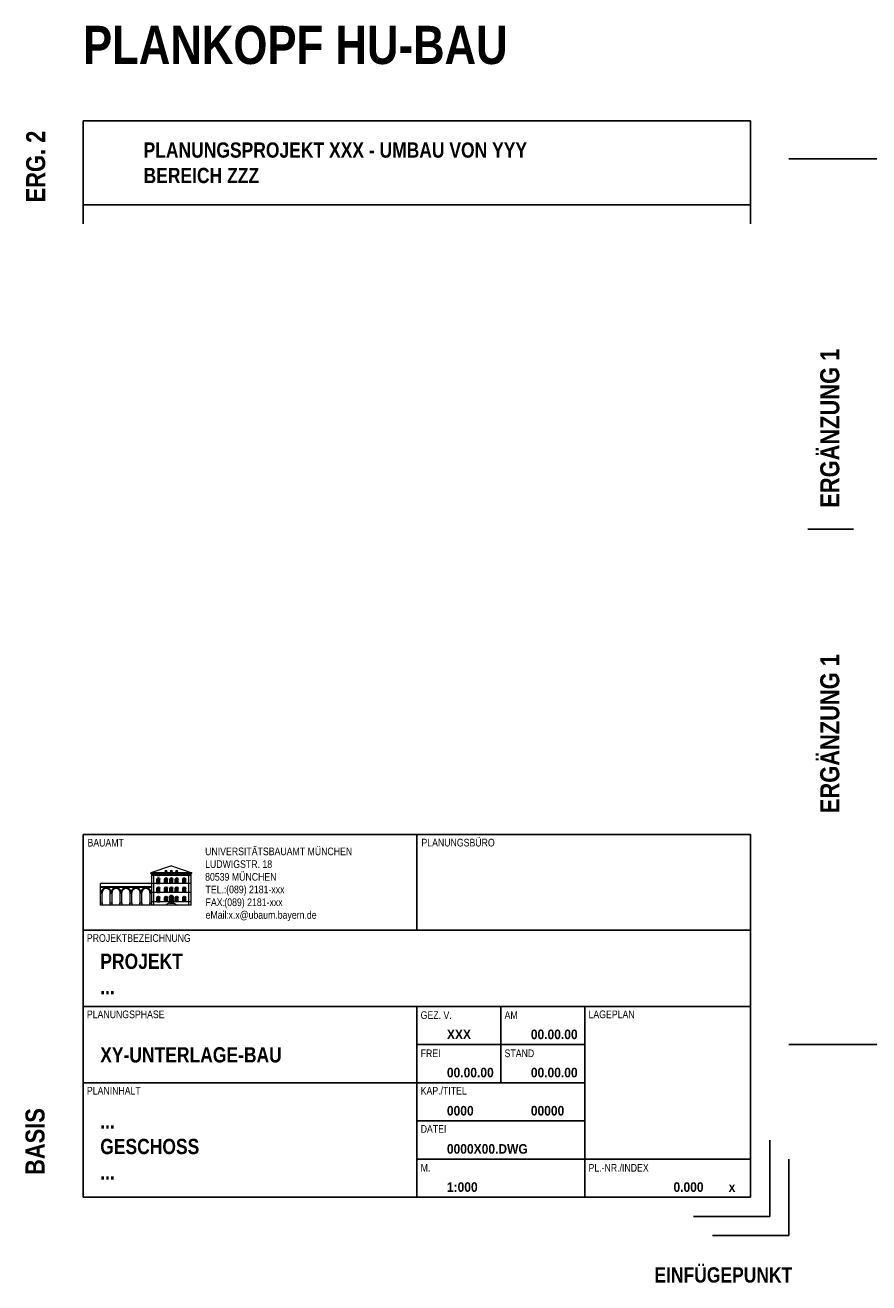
# Paper-space layout 'UBA-M Plankopf Basis+HU-Bau' of a CAD drawing. Extents: x -59 to 1067, y 10 to 746.
# Tile 1 of 7: x -59 to 162, y 10 to 339. Entities that reach past the tile are written whole.
import ezdxf

# ---------------------------------------------------------------- set-up
doc = ezdxf.new("R2010")
doc.units = 0
doc.header["$LTSCALE"] = 0.05
doc.layers.get('0').update_dxf_attribs({"color": 1})
doc.layers.add('Z_01_HILFSLINIE', color=9, linetype='Continuous', plot=False)
doc.layers.add('Z_06_PLANKOPF', color=183, linetype='Continuous', lineweight=25)
doc.layers.add('Z_08_PLANBESCHRIFT', color=183, linetype='Continuous')
doc.styles.add('Plankopf Inh groß', font='ARIALNB.TTF', dxfattribs={"height": 4})
doc.styles.add('Plankopf Inh klein', font='ARIALNB.TTF', dxfattribs={"width": 1.1, "height": 2.5})
doc.styles.add('Plankopf Überschriften', font='ARIALN.TTF', dxfattribs={"height": 2})

# ---------------------------------------------------------------- blocks, each defined once
blk = doc.blocks.new('Plankopf Basis')
h = blk.add_hatch(color=256)
edge = h.paths.add_edge_path()
edge.add_line((-165.62, 92.23), (-164.86, 92.23))
edge.add_line((-164.86, 92.23), (-164.86, 93.27))
edge.add_arc((-165.24, 93.27), 0.38, 0, 180)
edge.add_line((-165.62, 93.27), (-165.62, 92.23))
h = blk.add_hatch(color=256)
edge = h.paths.add_edge_path()
edge.add_line((-163.63, 92.23), (-162.87, 92.23))
edge.add_line((-162.87, 92.23), (-162.87, 93.27))
edge.add_arc((-163.25, 93.27), 0.38, 0, 180)
edge.add_line((-163.63, 93.27), (-163.63, 92.23))
h = blk.add_hatch(color=256)
edge = h.paths.add_edge_path()
edge.add_line((-162.23, 92.23), (-161.47, 92.23))
edge.add_line((-161.47, 92.23), (-161.47, 93.27))
edge.add_arc((-161.85, 93.27), 0.38, 0, 180)
edge.add_line((-162.23, 93.27), (-162.23, 92.23))
h = blk.add_hatch(color=256)
edge = h.paths.add_edge_path()
edge.add_line((-160.83, 92.23), (-160.07, 92.23))
edge.add_line((-160.07, 92.23), (-160.07, 93.27))
edge.add_arc((-160.45, 93.27), 0.38, 0, 180)
edge.add_line((-160.83, 93.27), (-160.83, 92.23))
h = blk.add_hatch(color=256)
edge = h.paths.add_edge_path()
edge.add_line((-158.85, 92.23), (-158.09, 92.23))
edge.add_line((-158.09, 92.23), (-158.09, 93.27))
edge.add_arc((-158.47, 93.27), 0.38, 0, 180)
edge.add_line((-158.85, 93.27), (-158.85, 92.23))
h = blk.add_hatch(color=256)
edge = h.paths.add_edge_path()
edge.add_line((-165.62, 89.82), (-164.86, 89.82))
edge.add_line((-164.86, 89.82), (-164.86, 90.86))
edge.add_arc((-165.24, 90.86), 0.38, 0, 180)
edge.add_line((-165.62, 90.86), (-165.62, 89.82))
h = blk.add_hatch(color=256)
edge = h.paths.add_edge_path()
edge.add_line((-163.63, 89.82), (-162.87, 89.82))
edge.add_line((-162.87, 89.82), (-162.87, 90.86))
edge.add_arc((-163.25, 90.86), 0.38, 0, 180)
edge.add_line((-163.63, 90.86), (-163.63, 89.82))
h = blk.add_hatch(color=256)
edge = h.paths.add_edge_path()
edge.add_line((-162.37, 87.09), (-161.33, 87.09))
edge.add_line((-161.33, 87.09), (-161.33, 88.55))
edge.add_arc((-161.85, 88.55), 0.52, 0, 180)
edge.add_line((-162.37, 88.55), (-162.37, 87.09))
h = blk.add_hatch(color=256)
edge = h.paths.add_edge_path()
edge.add_line((-162.23, 89.82), (-161.47, 89.82))
edge.add_line((-161.47, 89.82), (-161.47, 90.86))
edge.add_arc((-161.85, 90.86), 0.38, 0, 180)
edge.add_line((-162.23, 90.86), (-162.23, 89.82))
h = blk.add_hatch(color=256)
edge = h.paths.add_edge_path()
edge.add_line((-160.83, 89.82), (-160.07, 89.82))
edge.add_line((-160.07, 89.82), (-160.07, 90.86))
edge.add_arc((-160.45, 90.86), 0.38, 0, 180)
edge.add_line((-160.83, 90.86), (-160.83, 89.82))
h = blk.add_hatch(color=256)
edge = h.paths.add_edge_path()
edge.add_line((-158.85, 89.82), (-158.09, 89.82))
edge.add_line((-158.09, 89.82), (-158.09, 90.86))
edge.add_arc((-158.47, 90.86), 0.38, 0, 180)
edge.add_line((-158.85, 90.86), (-158.85, 89.82))
h = blk.add_hatch(color=256)
edge = h.paths.add_edge_path()
edge.add_line((-165.62, 87.39), (-164.86, 87.39))
edge.add_line((-164.86, 87.39), (-164.86, 88.43))
edge.add_arc((-165.24, 88.43), 0.38, 0, 180)
edge.add_line((-165.62, 88.43), (-165.62, 87.39))
h = blk.add_hatch(color=256)
edge = h.paths.add_edge_path()
edge.add_line((-163.63, 87.39), (-162.87, 87.39))
edge.add_line((-162.87, 87.39), (-162.87, 88.43))
edge.add_arc((-163.25, 88.43), 0.38, 0, 180)
edge.add_line((-163.63, 88.43), (-163.63, 87.39))
h = blk.add_hatch(color=256)
edge = h.paths.add_edge_path()
edge.add_line((-160.83, 87.39), (-160.07, 87.39))
edge.add_line((-160.07, 87.39), (-160.07, 88.43))
edge.add_arc((-160.45, 88.43), 0.38, 0, 180)
edge.add_line((-160.83, 88.43), (-160.83, 87.39))
h = blk.add_hatch(color=256)
edge = h.paths.add_edge_path()
edge.add_line((-158.85, 87.39), (-158.09, 87.39))
edge.add_line((-158.09, 87.39), (-158.09, 88.43))
edge.add_arc((-158.47, 88.43), 0.38, 0, 180)
edge.add_line((-158.85, 88.43), (-158.85, 87.39))
for p, q in [((-185, 105), (-10, 105)), ((-185, 10), (-185, 105)), ((-97.5, 80), (-97.5, 105)), ((-10, 105), (-10, 10)), ((-165.56, 94.68), (-164.92, 94.68)), ((-165.56, 94.33), (-164.92, 94.33)), ((-165.62, 92.23), (-164.86, 92.23)), ((-165.62, 89.82), (-164.86, 89.82)), ((-165.62, 87.39), (-164.86, 87.39)), ((-162.37, 87.09), (-161.33, 87.09)), ((-185, 80), (-10, 80)), ((-185, 60), (-10, 60)), ((-97.5, 10), (-97.5, 60)), ((-75.5, 40), (-75.5, 60)), ((-53.5, 10), (-53.5, 60)), ((-97.5, 50), (-53.5, 50)), ((-185, 40), (-53.5, 40)), ((-97.5, 30), (-53.5, 30)), ((-97.5, 20), (-10, 20)), ((-185, 10), (-10, 10))]:
    blk.add_line(p, q)
at = {"lineweight": 13}
for p, q in [((-161.85, 96.84), (-167.25, 95)), ((-161.85, 96.84), (-156.45, 95)), ((-156.45, 95), (-167.25, 95)), ((-167.25, 94.78), (-167.25, 95)), ((-156.45, 94.78), (-167.25, 94.78)), ((-167.01, 86.53), (-167.01, 94.78)), ((-156.69, 94.68), (-167.01, 94.68)), ((-156.69, 94.33), (-167.01, 94.33)), ((-166.43, 86.53), (-166.43, 94.78)), ((-165.62, 92.23), (-165.62, 93.27)), ((-165.56, 94.33), (-165.56, 94.68)), ((-164.92, 94.33), (-164.92, 94.68)), ((-164.86, 92.23), (-164.86, 93.27)), ((-163.63, 92.23), (-163.63, 93.27)), ((-163.57, 95.32), (-162.93, 95.32)), ((-162.87, 92.23), (-162.87, 93.27)), ((-162.23, 92.23), (-162.23, 93.27)), ((-162.17, 95.32), (-161.53, 95.32)), ((-162.17, 94.33), (-162.17, 94.68)), ((-161.53, 94.33), (-161.53, 94.68)), ((-161.47, 92.23), (-161.47, 93.27)), ((-160.83, 92.23), (-160.83, 93.27)), ((-160.77, 95.32), (-160.13, 95.32)), ((-160.07, 92.23), (-160.07, 93.27)), ((-158.85, 92.23), (-158.85, 93.27)), ((-158.79, 94.33), (-158.79, 94.68)), ((-158.15, 94.33), (-158.15, 94.68)), ((-158.09, 92.23), (-158.09, 93.27)), ((-157.28, 86.53), (-157.28, 94.78)), ((-156.69, 86.53), (-156.69, 94.78)), ((-156.45, 94.78), (-156.45, 95)), ((-180.45, 86.53), (-180.45, 92.23)), ((-156.69, 92.23), (-180.45, 92.23)), ((-167.01, 91.34), (-180.45, 91.34)), ((-167.01, 91.12), (-180.45, 91.12)), ((-179.81, 89.82), (-180.45, 89.82)), ((-180.01, 89.55), (-180.45, 89.55)), ((-180.01, 87.17), (-180.01, 89.82)), ((-177.95, 89.82), (-177.31, 89.82)), ((-177.85, 87.17), (-177.85, 89.82)), ((-177.41, 89.55), (-177.85, 89.55)), ((-177.41, 87.17), (-177.41, 89.82)), ((-175.35, 89.82), (-174.71, 89.82)), ((-175.25, 87.17), (-175.25, 89.82)), ((-174.81, 89.55), (-175.25, 89.55)), ((-174.81, 87.17), (-174.81, 89.82)), ((-172.75, 89.82), (-172.11, 89.82)), ((-172.65, 87.17), (-172.65, 89.82)), ((-172.21, 89.55), (-172.65, 89.55)), ((-172.21, 87.17), (-172.21, 89.82)), ((-170.15, 89.82), (-169.51, 89.82)), ((-170.05, 87.17), (-170.05, 89.82)), ((-169.61, 89.55), (-170.05, 89.55)), ((-169.61, 87.17), (-169.61, 89.82)), ((-167.01, 89.82), (-167.65, 89.82)), ((-167.45, 87.17), (-167.45, 89.82)), ((-167.01, 89.55), (-167.45, 89.55)), ((-156.69, 89.82), (-167.01, 89.82)), ((-165.62, 89.82), (-165.62, 90.86)), ((-164.86, 89.82), (-164.86, 90.86)), ((-163.63, 89.82), (-163.63, 90.86)), ((-162.87, 89.82), (-162.87, 90.86)), ((-162.23, 89.82), (-162.23, 90.86)), ((-161.47, 89.82), (-161.47, 90.86)), ((-160.83, 89.82), (-160.83, 90.86)), ((-160.07, 89.82), (-160.07, 90.86)), ((-158.85, 89.82), (-158.85, 90.86)), ((-158.09, 89.82), (-158.09, 90.86)), ((-180.45, 87.17), (-180.01, 87.17)), ((-156.69, 86.53), (-180.45, 86.53)), ((-180.01, 87.17), (-179.93, 87.09)), ((-179.93, 86.53), (-179.93, 87.09)), ((-177.85, 87.17), (-177.93, 87.09)), ((-177.93, 86.53), (-177.93, 87.09)), ((-177.85, 87.17), (-177.41, 87.17)), ((-177.41, 87.17), (-177.33, 87.09)), ((-177.33, 86.53), (-177.33, 87.09)), ((-175.25, 87.17), (-175.33, 87.09)), ((-175.33, 86.53), (-175.33, 87.09)), ((-175.25, 87.17), (-174.81, 87.17)), ((-174.81, 87.17), (-174.73, 87.09)), ((-174.73, 86.53), (-174.73, 87.09)), ((-172.65, 87.17), (-172.73, 87.09)), ((-172.73, 86.53), (-172.73, 87.09)), ((-172.65, 87.17), (-172.21, 87.17)), ((-172.21, 87.17), (-172.13, 87.09)), ((-172.13, 86.53), (-172.13, 87.09)), ((-170.05, 87.17), (-170.13, 87.09)), ((-170.13, 86.53), (-170.13, 87.09)), ((-170.05, 87.17), (-169.61, 87.17)), ((-169.61, 87.17), (-169.53, 87.09)), ((-169.53, 86.53), (-169.53, 87.09)), ((-167.45, 87.17), (-167.53, 87.09)), ((-167.53, 86.53), (-167.53, 87.09)), ((-167.45, 87.17), (-167.01, 87.17)), ((-162.37, 87.39), (-167.01, 87.39)), ((-165.62, 87.39), (-165.62, 88.43)), ((-164.86, 87.39), (-164.86, 88.43)), ((-163.63, 87.39), (-163.63, 88.43)), ((-162.53, 87.09), (-163.5, 86.53)), ((-162.87, 87.39), (-162.87, 88.43)), ((-161.17, 87.09), (-162.53, 87.09)), ((-162.37, 87.09), (-162.37, 88.55)), ((-161.33, 87.09), (-161.33, 88.55)), ((-156.69, 87.39), (-161.33, 87.39)), ((-161.17, 87.09), (-160.2, 86.53)), ((-160.83, 87.39), (-160.83, 88.43)), ((-160.07, 87.39), (-160.07, 88.43)), ((-158.85, 87.39), (-158.85, 88.43)), ((-158.09, 87.39), (-158.09, 88.43))]:
    blk.add_line(p, q, dxfattribs=at)
for centre, radius, start, end in [((-163.25, 95.32), 0.32, 0, 180), ((-161.85, 95.32), 0.32, 0, 180), ((-160.45, 95.32), 0.32, 0, 180), ((-178.93, 89.82), 1.3, 359.9994, 180.0006), ((-178.93, 89.82), 1.08, 0, 180), ((-176.33, 89.82), 1.3, 359.9994, 180.0006), ((-176.33, 89.82), 1.08, 0, 180), ((-173.73, 89.82), 1.3, 359.9994, 180.0006), ((-173.73, 89.82), 1.08, 0, 180), ((-171.13, 89.82), 1.3, 359.9994, 180.0006), ((-171.13, 89.82), 1.08, 0, 180), ((-168.53, 89.82), 1.3, 359.9994, 180.0006), ((-168.53, 89.82), 1.08, 0, 180)]:
    blk.add_arc(centre, radius, start, end, dxfattribs=at)
for centre, radius in [((-165.24, 93.27), 0.38), ((-163.25, 93.27), 0.38), ((-161.85, 93.27), 0.38), ((-160.45, 93.27), 0.38), ((-158.47, 93.27), 0.38), ((-165.24, 90.86), 0.38), ((-163.25, 90.86), 0.38), ((-161.85, 88.55), 0.52), ((-161.85, 90.86), 0.38), ((-160.45, 90.86), 0.38), ((-158.47, 90.86), 0.38), ((-165.24, 88.43), 0.38), ((-163.25, 88.43), 0.38), ((-160.45, 88.43), 0.38), ((-158.47, 88.43), 0.38)]:
    blk.add_arc(centre, radius, 0, 180)
at = {"style": 'Plankopf Überschriften'}
for s, p in [('PROJEKTBEZEICHNUNG', (-184, 76.92)), ('PLANUNGSPHASE', (-184, 56.92)), ('GEZ. V.', (-96.5, 56.72)), ('AM', (-74.5, 56.72)), ('LAGEPLAN', (-52.5, 56.92)), ('FREI', (-96.5, 46.72)), ('STAND', (-74.5, 46.72)), ('PLANINHALT', (-184, 36.92)), ('KAP./TITEL', (-96.5, 36.92)), ('DATEI', (-96.5, 26.92)), ('M.', (-96.5, 16.72)), ('PL.-NR./INDEX', (-52.5, 16.72))]:
    blk.add_text(s, height=2, dxfattribs=at).set_placement(p)
at = {"char_height": 2, "attachment_point": 1, "style": 'Plankopf Überschriften'}
for s, insert in [('BAUAMT', (-183.84, 103.89)), ('TEL.:', (-152.9, 91.61)), ('FAX:', (-152.88, 88.29)), ('eMail:', (-152.88, 84.97))]:
    blk.add_mtext(s, dxfattribs=dict(at, insert=insert))
for tag, p, height, style in [('PLANUNGSBÜRO', (-96.3, 101.92), 2, 'Plankopf Überschriften'), ('UBAUM', (-153, 99.61), 2, 'Plankopf Überschriften'), ('LUD18', (-153, 96.28), 2, 'Plankopf Überschriften'), ('MÜ', (-153, 92.95), 2, 'Plankopf Überschriften'), ('000', (-147.48, 89.65), 2, 'Plankopf Überschriften'), ('000', (-147.96, 86.3), 2, 'Plankopf Überschriften'), ('XXX', (-146.85, 82.97), 2, 'Plankopf Überschriften'), ('PROJEKT', (-180.47, 69.82), 4, 'Plankopf Inh groß'), ('Z2', (-180.5, 63.18), 4, 'Plankopf Inh groß'), ('XY-UNTERLAGE-BAU', (-180.5, 45.32), 4, 'Plankopf Inh groß'), ('Z1', (-180.5, 27.97), 4, 'Plankopf Inh groß'), ('Z2', (-180.5, 21.31), 4, 'Plankopf Inh groß'), ('Z3', (-180.5, 14.64), 4, 'Plankopf Inh groß')]:
    blk.add_attdef(tag, p, '', height=height, dxfattribs=dict(style=style))
at = {"style": 'Plankopf Inh klein', "width": 1.1}
for tag, p in [('XXX', (-89.6, 51.43)), ('00.00.00', (-67.6, 51.43)), ('00.00.00', (-89.6, 41.43)), ('00.00.00', (-67.6, 41.43)), ('0000', (-89.6, 31.43)), ('00000', (-67.6, 31.43)), ('0000X00.DWG', (-89.6, 21.43)), ('1:000', (-89.6, 11.43)), ('0.000', (-30.22, 11.43)), ('x', (-15.75, 11.43))]:
    blk.add_attdef(tag, p, '', height=2.5, dxfattribs=at)

psp = doc.layouts.new('UBA-M Plankopf Basis+HU-Bau')

# ---------------------------------------------------------------- linework, layer by layer
at = {"layer": 'Z_01_HILFSLINIE'}
for p, q in [((136.13, 27.04), (136.13, 47.04)), ((141.13, 22.04), (141.13, 42.04)), ((136.13, 27.04), (116.13, 27.04)), ((141.13, 22.04), (121.13, 22.04))]:
    psp.add_line(p, q, dxfattribs=at)
at = {"layer": 'Z_06_PLANKOPF'}
for p, q in [((131.13, 314.04), (-43.87, 314.04)), ((-43.87, 314.04), (-43.87, 287.04)), ((131.13, 314.04), (131.13, 287.04)), ((131.13, 292.04), (-43.87, 292.04))]:
    psp.add_line(p, q, dxfattribs=at)
at = {"layer": 'Z_08_PLANBESCHRIFT'}
for p, q in [((141.13, 304.04), (846.13, 304.04)), ((158.13, 207.04), (146.13, 207.04)), ((141.13, 72.04), (846.13, 72.04))]:
    psp.add_line(p, q, dxfattribs=at)

# ---------------------------------------------------------------- block references
at = {"layer": 'Z_06_PLANKOPF'}
ref = psp.add_blockref('Plankopf Basis', (141.13, 22.04), dxfattribs=at)
ref.add_attrib('PROJEKT', 'PROJEKT ', (-39.35, 91.86), dxfattribs={"layer": '0', "height": 4, "style": 'Plankopf Inh groß'})
ref.add_attrib('Z2', '...', (-39.37, 85.21), dxfattribs={"layer": '0', "height": 4, "style": 'Plankopf Inh groß'})
ref.add_attrib('XY-UNTERLAGE-BAU', 'XY-UNTERLAGE-BAU', (-39.37, 67.36), dxfattribs={"layer": '0', "height": 4, "style": 'Plankopf Inh groß'})
ref.add_attrib('Z1', '...', (-39.37, 50.01), dxfattribs={"layer": '0', "height": 4, "style": 'Plankopf Inh groß'})
ref.add_attrib('Z2', 'GESCHOSS', (-39.37, 43.35), dxfattribs={"layer": '0', "height": 4, "style": 'Plankopf Inh groß'})
ref.add_attrib('Z3', '...', (-39.37, 36.68), dxfattribs={"layer": '0', "height": 4, "style": 'Plankopf Inh groß'})
ref.add_attrib('1:000', '1:000', (51.52, 33.47), dxfattribs={"layer": '0', "height": 2.5, "style": 'Plankopf Inh klein', "width": 1.1})
ref.add_attrib('0.000', '0.000', (110.91, 33.47), dxfattribs={"layer": '0', "height": 2.5, "style": 'Plankopf Inh klein', "width": 1.1})
ref.add_attrib('x', 'x', (125.37, 33.47), dxfattribs={"layer": '0', "height": 2.5, "style": 'Plankopf Inh klein', "width": 1.1})
ref.add_attrib('XXX', 'XXX', (51.52, 73.47), dxfattribs={"layer": '0', "height": 2.5, "style": 'Plankopf Inh klein', "width": 1.1})
ref.add_attrib('00.00.00', '00.00.00', (73.52, 73.47), dxfattribs={"layer": '0', "height": 2.5, "style": 'Plankopf Inh klein', "width": 1.1})
ref.add_attrib('00.00.00', '00.00.00', (51.52, 63.47), dxfattribs={"layer": '0', "height": 2.5, "style": 'Plankopf Inh klein', "width": 1.1})
ref.add_attrib('00.00.00', '00.00.00', (73.52, 63.47), dxfattribs={"layer": '0', "height": 2.5, "style": 'Plankopf Inh klein', "width": 1.1})
ref.add_attrib('0000', '0000', (51.52, 53.47), dxfattribs={"layer": '0', "height": 2.5, "style": 'Plankopf Inh klein', "width": 1.1})
ref.add_attrib('00000', '00000', (73.52, 53.47), dxfattribs={"layer": '0', "height": 2.5, "style": 'Plankopf Inh klein', "width": 1.1})
ref.add_attrib('0000X00.DWG', '0000X00.DWG', (51.52, 43.47), dxfattribs={"layer": '0', "height": 2.5, "style": 'Plankopf Inh klein', "width": 1.1})
ref.add_attrib('UBAUM', 'UNIVERSITÄTSBAUAMT MÜNCHEN', (-11.87, 121.65), dxfattribs={"layer": '0', "height": 2, "style": 'Plankopf Überschriften'})
ref.add_attrib('LUD18', 'LUDWIGSTR. 18', (-11.87, 118.32), dxfattribs={"layer": '0', "height": 2, "style": 'Plankopf Überschriften'})
ref.add_attrib('MÜ', '80539 MÜNCHEN', (-11.87, 114.98), dxfattribs={"layer": '0', "height": 2, "style": 'Plankopf Überschriften'})
ref.add_attrib('000', '(089) 2181-xxx', (-6.35, 111.68), dxfattribs={"layer": '0', "height": 2, "style": 'Plankopf Überschriften'})
ref.add_attrib('000', '(089) 2181-xxx', (-6.84, 108.33), dxfattribs={"layer": '0', "height": 2, "style": 'Plankopf Überschriften'})
ref.add_attrib('XXX', 'x.x@ubaum.bayern.de', (-5.73, 105), dxfattribs={"layer": '0', "height": 2, "style": 'Plankopf Überschriften'})
ref.add_attrib('PLANUNGSBÜRO', 'PLANUNGSBÜRO', (44.83, 123.95), dxfattribs={"layer": '0', "height": 2, "style": 'Plankopf Überschriften'})

# ---------------------------------------------------------------- texts
at = {"layer": 'Z_01_HILFSLINIE', "insert": (105.91, 13.7), "char_height": 4, "attachment_point": 1, "style": 'Plankopf Inh groß'}
psp.add_mtext('EINFÜGEPUNKT', dxfattribs=at)
at = {"layer": 'Z_06_PLANKOPF', "insert": (-28.01, 308.38), "char_height": 4, "attachment_point": 1, "style": 'Plankopf Inh groß'}
psp.add_mtext('PLANUNGSPROJEKT XXX - UMBAU VON YYY\\PBEREICH ZZZ', dxfattribs=at)
at = {"layer": 'Z_08_PLANBESCHRIFT', "style": 'Plankopf Inh groß'}
psp.add_text('PLANKOPF HU-BAU', height=10, dxfattribs=at).set_placement((-43.89, 328.92))
at = {"layer": 'Z_08_PLANBESCHRIFT', "char_height": 5, "attachment_point": 1, "rotation": 90, "style": 'Plankopf Inh groß'}
for s, insert in [('ERG. 2', (-58.79, 292.67)), ('ERGÄNZUNG 1', (149.38, 212.67)), ('ERGÄNZUNG 1', (149.38, 132.67))]:
    psp.add_mtext(s, dxfattribs=dict(at, insert=insert))
at = {"layer": 'Z_08_PLANBESCHRIFT', "insert": (-58.96, 37.9), "char_height": 5, "width": 1.1025, "attachment_point": 1, "rotation": 90, "style": 'Plankopf Inh groß'}
psp.add_mtext('BASIS', dxfattribs=at)

doc.saveas('drawing.dxf')
